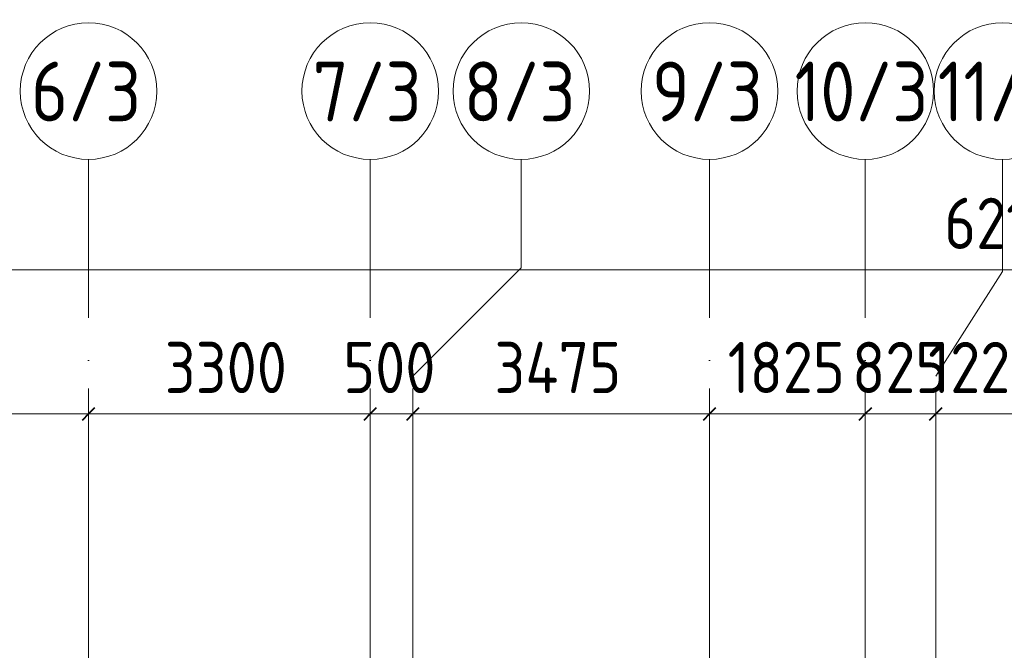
# Model space of a CAD drawing. Header units: millimetres. Extents: x -30540 to 173936, y -11730 to 122288.
# Tile 96 of 116: x 84699 to 96233, y 94352 to 101737. Entities that reach past the tile are written whole.
import ezdxf

# ---------------------------------------------------------------- set-up
doc = ezdxf.new("R2010")
doc.units = ezdxf.units.MM
doc.linetypes.add('ADSK_Линия сетки', pattern=[5000, 4000, -500, 0, -500])
for name, color, linetype, lineweight in [('A-____-____-DIMS', 7, 'Continuous', 9), ('A-____-____-DIMS-200', 7, 'Continuous', 9), ('S-GRID-____-IDEN', 7, 'Continuous', 9), ('S-GRID-____-OTLN', 7, 'Continuous', 9)]:
    doc.layers.add(name, color=color, linetype=linetype, lineweight=lineweight)
doc.styles.add('GOST Common_2', font='GOST_Common.ttf', dxfattribs={"width": 0.9, "height": 700})
doc.styles.add('GOST Common_3', font='GOST_Common.ttf', dxfattribs={"width": 0.9, "height": 600})
doc.dimstyles.new('ADSK_Основной_3_мм_2', dxfattribs={"dimscale": 304.8, "dimtxt": 603.428998, "dimasz": 0.492126, "dimexe": 0.984252, "dimexo": 0.984252, "dimgap": 0.19685, "dimtad": 1, "dimdec": 0, "dimdsep": 46, "dimtxsty": 'GOST Common_3', "dimblk1": 'OBLIQUE', "dimblk2": 'OBLIQUE', "dimsah": 1, "dimcen": 0.09, "dimdle": 0.984252, "dimazin": 2, "dimtfac": 1, "dimtdec": 4, "dimtix": 1, "dimtmove": 0, "dimatfit": 3, "dimfxl": 1, "dimtvp": 1, "dimtolj": 1, "dimtzin": 0, "dimarcsym": 2})

# ---------------------------------------------------------------- blocks, each defined once
blk = doc.blocks.new('Ось сетки - Круг_Ø8 мм-6577-01 ЭМ')
at = {"layer": 'S-GRID-____-IDEN', "color": 253, "true_color": 0xaaaaaa}
for start, end in [(360, 180), (180, 360)]:
    blk.add_arc((0, 0), 4, start, end, dxfattribs=at)
blk = doc.blocks.new('DIMBLOCK97-01 ЭМ')
at = {"layer": 'A-____-____-DIMS-200', "color": 8, "true_color": 0x808080}
for p, q in [((82205, 96926), (82205, 97420)), ((85505, 96926), (85505, 97420)), ((82205, 97120), (85505, 97120)), ((82205, 97120), (82205, 96926)), ((85505, 97120), (85505, 96926))]:
    blk.add_line(p, q, dxfattribs=at)
at = {"layer": 'A-____-____-DIMS-200', "color": 8, "lineweight": 40, "true_color": 0x808080}
for p, q in [((82205, 97120), (82280, 97195)), ((85505, 97120), (85580, 97195)), ((82205, 97120), (82130, 97045)), ((85505, 97120), (85430, 97045))]:
    blk.add_line(p, q, dxfattribs=at)
at = {"layer": 'A-____-____-DIMS-200', "color": 0, "insert": (83098, 97964), "char_height": 600, "width": 1816.42, "attachment_point": 1, "line_spacing_factor": 1.022761, "style": 'GOST Common_3'}
blk.add_mtext('3300', dxfattribs=at)
blk = doc.blocks.new('_Oblique')
at = {"color": 0, "linetype": 'ByBlock', "lineweight": -2}
blk.add_line((-0.5, -0.5), (0.5, 0.5), dxfattribs=at)
blk = doc.blocks.new('DIMBLOCK98-01 ЭМ')
at = {"layer": 'A-____-____-DIMS-200', "color": 8, "true_color": 0x808080}
for p, q in [((85505, 96926), (85505, 97420)), ((88805, 96926), (88805, 97420)), ((85505, 97120), (88805, 97120)), ((85505, 97120), (85505, 96926)), ((88805, 97120), (88805, 96926))]:
    blk.add_line(p, q, dxfattribs=at)
at = {"layer": 'A-____-____-DIMS-200', "color": 8, "lineweight": 40, "true_color": 0x808080}
for p, q in [((85505, 97120), (85580, 97195)), ((88805, 97120), (88880, 97195)), ((85505, 97120), (85430, 97045)), ((88805, 97120), (88730, 97045))]:
    blk.add_line(p, q, dxfattribs=at)
at = {"layer": 'A-____-____-DIMS-200', "color": 0, "insert": (86398, 97964), "char_height": 600, "width": 1816.42, "attachment_point": 1, "line_spacing_factor": 1.022761, "style": 'GOST Common_3'}
blk.add_mtext('3300', dxfattribs=at)
blk = doc.blocks.new('DIMBLOCK99-01 ЭМ')
at = {"layer": 'A-____-____-DIMS-200', "color": 8, "true_color": 0x808080}
for p, q in [((88805, 96926), (88805, 97420)), ((89305, 96926), (89305, 97420)), ((88805, 97120), (89305, 97120)), ((88805, 97120), (88805, 96926)), ((89305, 97120), (89305, 96926))]:
    blk.add_line(p, q, dxfattribs=at)
at = {"layer": 'A-____-____-DIMS-200', "color": 8, "lineweight": 40, "true_color": 0x808080}
for p, q in [((88805, 97120), (88880, 97195)), ((89305, 97120), (89380, 97195)), ((88805, 97120), (88730, 97045)), ((89305, 97120), (89230, 97045))]:
    blk.add_line(p, q, dxfattribs=at)
at = {"layer": 'A-____-____-DIMS-200', "color": 0, "insert": (88488, 97964), "char_height": 600, "width": 1362.32, "attachment_point": 1, "line_spacing_factor": 1.022761, "style": 'GOST Common_3'}
blk.add_mtext('500', dxfattribs=at)
blk = doc.blocks.new('DIMBLOCK100-01 ЭМ')
at = {"layer": 'A-____-____-DIMS-200', "color": 8, "true_color": 0x808080}
for p, q in [((89305, 96926), (89305, 97420)), ((92780, 96926), (92780, 97420)), ((89305, 97120), (92780, 97120)), ((89305, 97120), (89305, 96926)), ((92780, 97120), (92780, 96926))]:
    blk.add_line(p, q, dxfattribs=at)
at = {"layer": 'A-____-____-DIMS-200', "color": 8, "lineweight": 40, "true_color": 0x808080}
for p, q in [((89305, 97120), (89380, 97195)), ((92780, 97120), (92855, 97195)), ((89305, 97120), (89230, 97045)), ((92780, 97120), (92705, 97045))]:
    blk.add_line(p, q, dxfattribs=at)
at = {"layer": 'A-____-____-DIMS-200', "color": 0, "insert": (90260, 97964), "char_height": 600, "width": 1877.79, "attachment_point": 1, "line_spacing_factor": 1.022761, "style": 'GOST Common_3'}
blk.add_mtext('3475', dxfattribs=at)
blk = doc.blocks.new('DIMBLOCK101-01 ЭМ')
at = {"layer": 'A-____-____-DIMS-200', "color": 8, "true_color": 0x808080}
for p, q in [((92780, 96926), (92780, 97420)), ((94605, 96926), (94605, 97420)), ((92780, 97120), (94605, 97120)), ((92780, 97120), (92780, 96926)), ((94605, 97120), (94605, 96926))]:
    blk.add_line(p, q, dxfattribs=at)
at = {"layer": 'A-____-____-DIMS-200', "color": 8, "lineweight": 40, "true_color": 0x808080}
for p, q in [((92780, 97120), (92855, 97195)), ((94605, 97120), (94680, 97195)), ((92780, 97120), (92705, 97045)), ((94605, 97120), (94530, 97045))]:
    blk.add_line(p, q, dxfattribs=at)
at = {"layer": 'A-____-____-DIMS-200', "color": 0, "insert": (92992, 97964), "char_height": 600, "width": 1681.42, "attachment_point": 1, "line_spacing_factor": 1.022761, "style": 'GOST Common_3'}
blk.add_mtext('1825', dxfattribs=at)
blk = doc.blocks.new('DIMBLOCK102-01 ЭМ')
at = {"layer": 'A-____-____-DIMS-200', "color": 8, "true_color": 0x808080}
for p, q in [((94605, 96926), (94605, 97420)), ((95430, 96926), (95430, 97420)), ((94605, 97120), (95430, 97120)), ((94605, 97120), (94605, 96926)), ((95430, 97120), (95430, 96926))]:
    blk.add_line(p, q, dxfattribs=at)
at = {"layer": 'A-____-____-DIMS-200', "color": 8, "lineweight": 40, "true_color": 0x808080}
for p, q in [((94605, 97120), (94680, 97195)), ((95430, 97120), (95505, 97195)), ((94605, 97120), (94530, 97045)), ((95430, 97120), (95355, 97045))]:
    blk.add_line(p, q, dxfattribs=at)
at = {"layer": 'A-____-____-DIMS-200', "color": 0, "insert": (94450, 97964), "char_height": 600, "width": 1362.32, "attachment_point": 1, "line_spacing_factor": 1.022761, "style": 'GOST Common_3'}
blk.add_mtext('825', dxfattribs=at)
blk = doc.blocks.new('DIMBLOCK103-01 ЭМ')
at = {"layer": 'A-____-____-DIMS-200', "color": 8, "true_color": 0x808080}
for p, q in [((95430, 96926), (95430, 97420)), ((96655, 96926), (96655, 97420)), ((95430, 97120), (96655, 97120)), ((95430, 97120), (95430, 96926)), ((96655, 97120), (96655, 96926))]:
    blk.add_line(p, q, dxfattribs=at)
at = {"layer": 'A-____-____-DIMS-200', "color": 8, "lineweight": 40, "true_color": 0x808080}
for p, q in [((95430, 97120), (95505, 97195)), ((96655, 97120), (96730, 97195)), ((95430, 97120), (95355, 97045)), ((96655, 97120), (96580, 97045))]:
    blk.add_line(p, q, dxfattribs=at)
at = {"layer": 'A-____-____-DIMS-200', "color": 0, "insert": (95342, 97964), "char_height": 600, "width": 1681.42, "attachment_point": 1, "line_spacing_factor": 1.022761, "style": 'GOST Common_3'}
blk.add_mtext('1225', dxfattribs=at)
blk = doc.blocks.new('DIMBLOCK113-01 ЭМ')
at = {"layer": 'A-____-____-DIMS-200', "color": 8, "true_color": 0x808080}
for p, q in [((65335, 98614), (65335, 99108)), ((127505, 98614), (127505, 99108)), ((65035, 98808), (127805, 98808)), ((65335, 98808), (65335, 98614)), ((127505, 98808), (127505, 98614))]:
    blk.add_line(p, q, dxfattribs=at)
at = {"layer": 'A-____-____-DIMS-200', "color": 8, "lineweight": 40, "true_color": 0x808080}
for p, q in [((65335, 98808), (65410, 98883)), ((127505, 98808), (127580, 98883)), ((65335, 98808), (65260, 98733)), ((127505, 98808), (127430, 98733))]:
    blk.add_line(p, q, dxfattribs=at)
at = {"layer": 'A-____-____-DIMS-200', "color": 0, "insert": (95530, 99652), "char_height": 600, "width": 2135.52, "attachment_point": 1, "line_spacing_factor": 1.022761, "style": 'GOST Common_3'}
blk.add_mtext('62170', dxfattribs=at)

msp = doc.modelspace()

# ---------------------------------------------------------------- linework, layer by layer
at = {"layer": 'S-GRID-____-OTLN', "color": 253, "linetype": 'ADSK_Линия сетки', "true_color": 0xaaaaaa}
for p, q in [((85505.3, 53245.6), (85505.3, 100101.1)), ((88805.3, 53245.6), (88805.3, 100101.1)), ((92780.3, 53245.6), (92780.3, 100101.1)), ((94605.3, 53245.6), (94605.3, 100101.1)), ((89305.3, 53245.6), (89305.3, 97561.1)), ((95430.3, 53245.6), (95430.3, 97561.1))]:
    msp.add_line(p, q, dxfattribs=at)
at = {"layer": 'S-GRID-____-OTLN', "color": 253, "true_color": 0xaaaaaa}
for p, q in [((90575.3, 98831.1), (90575.3, 100101.1)), ((96211.6, 98789), (96211.6, 100101.1)), ((89305.3, 97561.1), (90575.3, 98831.1)), ((95430.3, 97561.1), (96211.6, 98789))]:
    msp.add_line(p, q, dxfattribs=at)

# ---------------------------------------------------------------- block references
at = {"layer": 'S-GRID-____-IDEN', "color": 253, "true_color": 0xaaaaaa, "xscale": 199.9999999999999, "yscale": 199.9999999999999, "zscale": 199.9999999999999}
for p in [(85505.3, 100901.1), (88805.3, 100901.1), (90575.3, 100901.1), (92780.3, 100901.1), (94605.3, 100901.1), (96211.6, 100901.1)]:
    msp.add_blockref('Ось сетки - Круг_Ø8 мм-6577-01 ЭМ', p, dxfattribs=at)

# ---------------------------------------------------------------- texts
at = {"layer": 'S-GRID-____-IDEN', "color": 253, "true_color": 0xaaaaaa, "char_height": 700, "attachment_point": 1, "style": 'GOST Common_2'}
for s, insert, width in [('6/3', (84831.3, 101246.1), 1630.632), ('7/3', (88131.3, 101246.1), 1630.632), ('8/3', (89901.3, 101246.1), 1630.632), ('9/3', (92106.3, 101246.1), 1630.632), ('10/3', (93776.5, 101246.1), 2005.822), ('11/3', (95453.9, 101246.1), 1832.658)]:
    msp.add_mtext(s, dxfattribs=dict(at, insert=insert, width=width))

# ---------------------------------------------------------------- dimensions: what is measured, and where the dimension line sits
at = {"layer": 'A-____-____-DIMS', "color": 8, "true_color": 0x808080}
for base, p1, p2, override, picture, middle in [((127505.3, 98808.1), (65335.3, 98914.2), (127505.3, 98914.2), {"dimpost": '<>', "dimfxl": 62170}, 'DIMBLOCK113-01 ЭМ', (96420.3, 99168.1)), ((85505.3, 97119.9), (82205.3, 97226), (85505.3, 97226), {"dimpost": '<>', "dimfxl": 3300}, 'DIMBLOCK97-01 ЭМ', (83855.3, 97479.9)), ((88805.3, 97119.9), (85505.3, 97226), (88805.3, 97226), {"dimpost": '<>', "dimfxl": 3300}, 'DIMBLOCK98-01 ЭМ', (87155.3, 97479.9)), ((89305.3, 97119.9), (88805.3, 97226), (89305.3, 97226), {"dimpost": '<>', "dimfxl": 500}, 'DIMBLOCK99-01 ЭМ', (89055.3, 97479.9)), ((92780.3, 97119.9), (89305.3, 97226), (92780.3, 97226), {"dimpost": '<>', "dimfxl": 3475}, 'DIMBLOCK100-01 ЭМ', (91042.8, 97479.9)), ((94605.3, 97119.9), (92780.3, 97226), (94605.3, 97226), {"dimpost": '<>', "dimfxl": 1825}, 'DIMBLOCK101-01 ЭМ', (93692.8, 97479.9)), ((95430.3, 97119.9), (94605.3, 97226), (95430.3, 97226), {"dimpost": '<>', "dimfxl": 825}, 'DIMBLOCK102-01 ЭМ', (95017.8, 97479.9)), ((96655.3, 97119.9), (95430.3, 97226), (96655.3, 97226), {"dimpost": '<>', "dimfxl": 1225}, 'DIMBLOCK103-01 ЭМ', (96042.8, 97479.9))]:
    dim = msp.add_linear_dim(base=base, p1=p1, p2=p2, dimstyle='ADSK_Основной_3_мм_2', override=override, dxfattribs=at)
    dim.commit()
    dim.dimension.update_dxf_attribs({"geometry": picture, "text_midpoint": middle})

doc.saveas('drawing.dxf')
